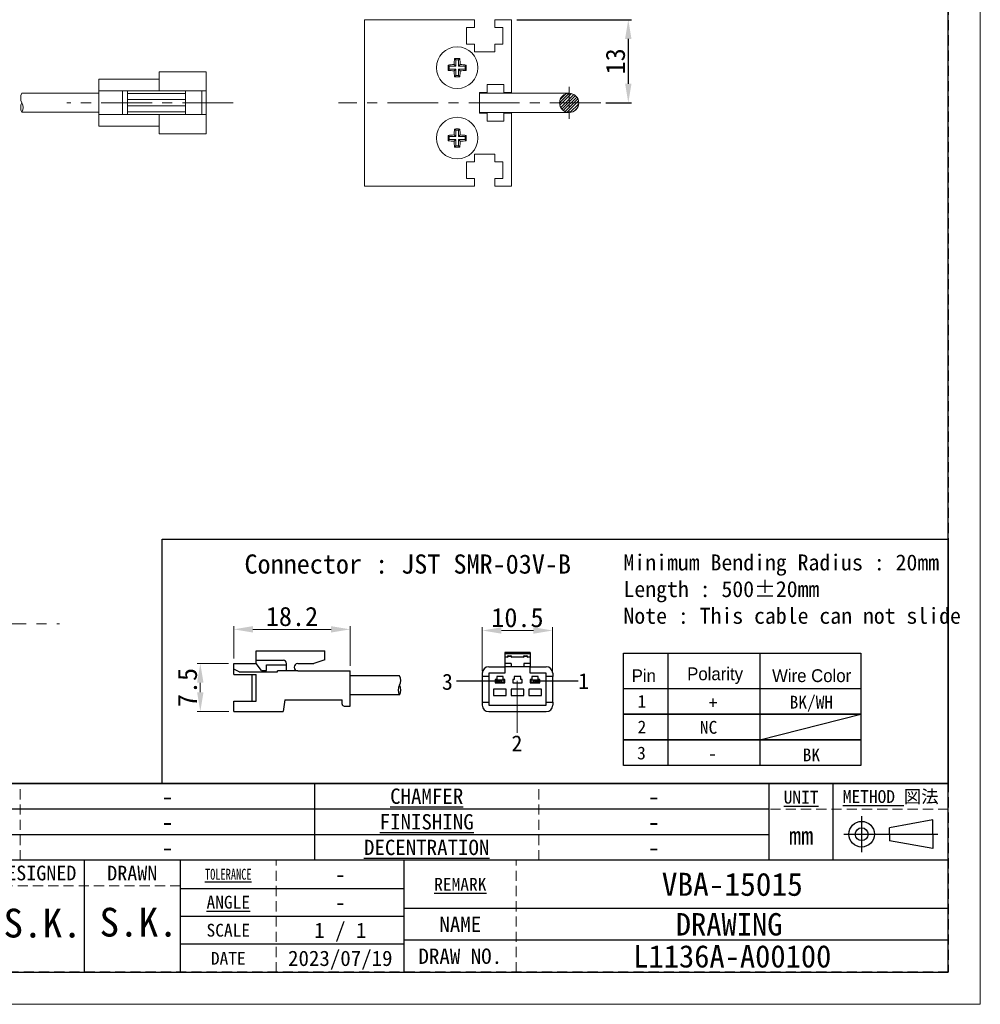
# Model space of a CAD drawing. Header units: millimetres. Extents: x -201 to 202, y 143 to 428.
# Tile 4 of 9: x 51 to 202, y 143 to 297. Entities that reach past the tile are written whole.
import ezdxf
from ezdxf.enums import TextEntityAlignment as Align

# ---------------------------------------------------------------- set-up
doc = ezdxf.new("R2010")
doc.units = ezdxf.units.MM
doc.header["$LTSCALE"] = 0.25
doc.linetypes.add('CENTER', pattern=[50.8, 31.75, -6.35, 6.35, -6.35])
doc.linetypes.add('HIDDEN', pattern=[9.525, 6.35, -3.175])
for name, color, linetype, lineweight in [('CABLE', 7, 'Continuous', 20), ('CENTER', 1, 'CENTER', 9), ('DIMENSION', 6, 'Continuous', 9), ('MXB8146', 7, 'Continuous', 20), ('SIDE PLATE', 7, 'Continuous', 20), ('TXT1', 5, 'Continuous', 15)]:
    doc.layers.add(name, color=color, linetype=linetype, lineweight=lineweight)
doc.layers.add('CABLE 3P', color=7, linetype='Continuous')
doc.layers.add('FORM', color=7, linetype='Continuous')
doc.layers.add('EMPTY LINE', color=252, linetype='Continuous', lineweight=0, plot=False)
doc.styles.add('(TNK)aSS', font='txt', dxfattribs={"width": 0.75, "oblique": 15, "height": 3.5})
doc.styles.get("Standard").update_dxf_attribs({"font": 'arial.ttf'})
doc.styles.add('takachi1', font='msgothic.ttc', dxfattribs={"height": 2.5})
doc.styles.add('VS Standard', font='msgothic.ttc', dxfattribs={"height": 3})
doc.styles.add('VS Standard(小)', font='txt', dxfattribs={"height": 2.4})
doc.dimstyles.new('TMIZO', dxfattribs={"dimscale": 0, "dimtxt": 3.5, "dimasz": 3, "dimexe": 0.5, "dimexo": 0.8, "dimgap": 0.5, "dimtad": 3, "dimtoh": 1, "dimdec": 1, "dimrnd": 0.005, "dimdsep": 46, "dimtxsty": '(TNK)aSS', "dimcen": 0, "dimclrd": 5, "dimclre": 5, "dimclrt": 5, "dimaunit": 1, "dimadec": 0, "dimazin": 2, "dimtfac": 1, "dimtdec": 1, "dimtmove": 0, "dimatfit": 3, "dimfxl": 1, "dimtzin": 0, "dimlwd": -1, "dimlwe": -1, "dimarcsym": 0})
doc.dimstyles.new('VS Standard x1', dxfattribs={"dimtxt": 3, "dimasz": 3, "dimexe": 0.5, "dimexo": 0.8, "dimgap": 0.5, "dimtad": 3, "dimrnd": 0.0001, "dimzin": 9, "dimdsep": 46, "dimtxsty": 'VS Standard', "dimcen": 0, "dimaunit": 1, "dimadec": 0, "dimazin": 2, "dimtfac": 1, "dimtmove": 0, "dimatfit": 2, "dimfxl": 1, "dimtolj": 1, "dimtzin": 0, "dimarcsym": 0})

# ---------------------------------------------------------------- blocks, each defined once
blk = doc.blocks.new('表題欄金物用_ver2.0.0')
at = {"layer": 'FORM', "color": 0}
for p, q in [((-11, 40.5), (-191, 40.5)), ((-110, 28.49), (-110, 40.5)), ((-39, 28.49), (-39, 40.49)), ((-29, 28.49), (-29, 40.49)), ((-11, 28.5), (-11, 40.5)), ((-39, 36.5), (-191, 36.5)), ((-24.54, 35.38), (-24.54, 29.78)), ((-13.42, 34.8), (-20.21, 33.59)), ((-13.42, 32.58), (-13.42, 34.8)), ((-39, 32.5), (-191, 32.5)), ((-27.34, 32.58), (-12.62, 32.58)), ((-20.21, 32.58), (-20.21, 33.59)), ((-20.21, 32.58), (-20.21, 31.57)), ((-13.42, 32.58), (-13.42, 30.35)), ((-13.42, 30.35), (-20.21, 31.57)), ((-11, 28.5), (-191, 28.5)), ((-146, 28.5), (-146, 11)), ((-131, 28.5), (-131, 11)), ((-96, 11), (-96, 28.5)), ((-11, 11), (-11, 28.5)), ((-131, 24.12), (-96, 24.12)), ((-96, 21), (-11, 21)), ((-131, 19.75), (-96, 19.75)), ((-11, 16), (-96, 16)), ((-96, 15.38), (-131, 15.38)), ((-191, 11), (-11, 11))]:
    blk.add_line(p, q, dxfattribs=at)
at = {"layer": 'FORM', "color": 0, "linetype": 'HIDDEN', "lineweight": 9}
for p, q in [((-156, 28.49), (-156, 40.49)), ((-75, 28.49), (-75, 40.49)), ((-11, 36.5), (-39, 36.5)), ((-116, 11), (-116, 28.5)), ((-78.5, 11), (-78.5, 28.5)), ((-131, 24.5), (-191, 24.5))]:
    blk.add_line(p, q, dxfattribs=at)
at = {"layer": 'FORM', "color": 0}
for radius in [2, 1]:
    blk.add_circle((-24.54, 32.58), radius, dxfattribs=at)
at = {"layer": 'FORM', "color": 0, "attachment_point": 5}
for s, insert, char_height, width, style in [('{\\LCHAMFER}   ', (-92.5, 38.5), 2.4, 35, 'VS Standard(小)'), ('{\\LUNIT}', (-34, 38.35), 2, 20, 'VS Standard'), ('{\\LMETHOD} 図法', (-20, 38.35), 2, 20, 'VS Standard'), ('{\\LFINISHING}', (-92.5, 34.5), 2.4, 35, 'VS Standard(小)'), ('mm', (-34, 32.35), 2.8, 20, 'VS Standard'), ('{\\LDECENTRATION} ', (-92.5, 30.5), 2.4, 35, 'VS Standard(小)'), ('{\\fＭＳ ゴシック|b0|i0|c128|p49;DESIGNED}', (-153.5, 26.5), 2.3, 15, 'VS Standard'), ('{\\fＭＳ ゴシック|b0|i0|c128|p49;DRAWN}', (-138.5, 26.5), 2.3, 15, 'VS Standard'), ('{\\W0.7;\\LTOLERANCE\\l }', (-123.5, 26.31), 1.7, 20, 'VS Standard(小)'), ('{\\LANGLE}', (-123.5, 21.94), 2, 14.9784, 'VS Standard(小)'), ('SCALE', (-123.5, 17.56), 2, 15, 'VS Standard(小)'), ('{\\fＭＳ ゴシック|b0|i0|c128|p49;NAME}', (-87.25, 18.5), 2.4, 15, 'VS Standard(小)'), ('{\\fＭＳ ゴシック|b0|i0|c128|p49;DRAW NO.}', (-87.25, 13.5), 2.4, 15, 'VS Standard(小)'), ('{\\fＭＳ ゴシック|b0|i0|c128|p49;DATE}', (-123.5, 13.19), 2, 15, 'VS Standard(小)')]:
    blk.add_mtext(s, dxfattribs=dict(at, insert=insert, char_height=char_height, width=width, style=style))
at = {"layer": 'FORM', "color": 0, "insert": (-87.25, 24.75), "char_height": 2, "width": 16, "attachment_point": 5, "line_spacing_factor": 0.8, "style": 'VS Standard'}
blk.add_mtext('\\pxsm0.9;{\\LREMARK}   ', dxfattribs=at)
at = {"layer": 'FORM', "color": 0}
for tag, height, style, p in [('材料', 2.8, 'VS Standard', (-133, 38.5)), ('一般面取', 2.8, 'VS Standard', (-57, 38.5)), ('処理', 2.8, 'VS Standard', (-133, 34.5)), ('仕上', 2.8, 'VS Standard', (-57, 34.5)), ('処理接点', 2.8, 'VS Standard', (-133, 30.5)), ('偏芯', 2.8, 'VS Standard', (-57, 30.5)), ('一般公差', 2.4, 'VS Standard(小)', (-106, 26.31)), ('適用（機種名）', 3.6, 'VS Standard', (-44.75, 24.75)), ('角度', 2.4, 'VS Standard(小)', (-106, 21.94)), ('NAME', 3.5, 'VS Standard', (-44.75, 18.5)), ('SCALE', 2.4, 'VS Standard(小)', (-106, 17.56)), ('DATE', 2.4, 'VS Standard(小)', (-106, 13.19)), ('DRAW_NO.', 3.5, 'VS Standard', (-44.75, 13.5))]:
    blk.add_attdef(tag, text='', height=height, dxfattribs=dict(at, style=style)).set_placement(p, align=Align.MIDDLE_CENTER)
at = {"layer": 'FORM', "color": 0, "style": 'VS Standard'}
for tag, p in [('APPROVED', (-182.5, 15.06)), ('CHECKED', (-167.5, 15.18)), ('DESIGNED', (-152.5, 15.09)), ('DRAWN', (-137.5, 15.23))]:
    blk.add_attdef(tag, text='', height=4.5, dxfattribs=at).set_placement(p, align=Align.BOTTOM_CENTER)
blk = doc.blocks.new('*D84')
at = {"layer": 'Defpoints', "color": 0}
for p in [(134.68, 201.16), (123.68, 193.99), (134.68, 193.99)]:
    blk.add_point(p, dxfattribs=at)
at = {"layer": 'DIMENSION', "color": 0}
for p, q in [((123.68, 194.79), (123.68, 201.66)), ((134.68, 194.79), (134.68, 201.66)), ((126.68, 201.16), (131.68, 201.16))]:
    blk.add_line(p, q, dxfattribs=at)
for points in [[(126.68, 201.66), (126.68, 200.66), (123.68, 201.16)], [(131.68, 200.66), (131.68, 201.66), (134.68, 201.16)]]:
    blk.add_solid(points, dxfattribs=at)
at = {"layer": 'DIMENSION', "color": 0, "insert": (129.18, 203.16), "char_height": 3, "attachment_point": 5, "style": 'VS Standard'}
blk.add_mtext('10.5', dxfattribs=at)
blk = doc.blocks.new('*D85')
at = {"layer": 'Defpoints', "color": 0}
for p in [(84.85, 196), (79.63, 188.51), (84.87, 188.51)]:
    blk.add_point(p, dxfattribs=at)
at = {"layer": 'DIMENSION', "color": 0}
for p, q in [((84.05, 196), (79.13, 196)), ((79.63, 193), (79.63, 191.51)), ((84.07, 188.51), (79.13, 188.51))]:
    blk.add_line(p, q, dxfattribs=at)
for points in [[(80.13, 193), (79.13, 193), (79.63, 196)], [(79.13, 191.51), (80.13, 191.51), (79.63, 188.51)]]:
    blk.add_solid(points, dxfattribs=at)
at = {"layer": 'DIMENSION', "color": 0, "insert": (77.63, 192.25), "char_height": 3, "attachment_point": 5, "rotation": 90, "style": 'VS Standard'}
blk.add_mtext('7.5', dxfattribs=at)
blk = doc.blocks.new('*D86')
at = {"layer": 'Defpoints', "color": 0}
for p in [(103.06, 201.34), (84.85, 195.98), (103.06, 194.86)]:
    blk.add_point(p, dxfattribs=at)
at = {"layer": 'DIMENSION', "color": 0}
for p, q in [((84.85, 196.78), (84.85, 201.84)), ((103.06, 195.66), (103.06, 201.84)), ((87.85, 201.34), (100.06, 201.34))]:
    blk.add_line(p, q, dxfattribs=at)
for points in [[(87.85, 201.84), (87.85, 200.84), (84.85, 201.34)], [(100.06, 200.84), (100.06, 201.84), (103.06, 201.34)]]:
    blk.add_solid(points, dxfattribs=at)
at = {"layer": 'DIMENSION', "color": 0, "insert": (93.95, 203.34), "char_height": 3, "attachment_point": 5, "style": 'VS Standard'}
blk.add_mtext('18.2', dxfattribs=at)
blk = doc.blocks.new('*D128')
at = {"layer": 'Defpoints', "color": 0}
for p in [(128.26, 296.6), (142.2, 283.6), (146.5, 283.6)]:
    blk.add_point(p, dxfattribs=at)
at = {"layer": 'DIMENSION', "color": 0, "lineweight": -2}
for p, q in [((129.06, 296.6), (147, 296.6)), ((146.5, 293.6), (146.5, 286.6)), ((143, 283.6), (147, 283.6))]:
    blk.add_line(p, q, dxfattribs=at)
at = {"layer": 'DIMENSION', "color": 0}
for points in [[(147, 293.6), (146, 293.6), (146.5, 296.6)], [(146, 286.6), (147, 286.6), (146.5, 283.6)]]:
    blk.add_solid(points, dxfattribs=at)
at = {"layer": 'DIMENSION', "color": 0, "insert": (144.5, 290.1), "char_height": 3, "attachment_point": 5, "rotation": 90, "style": 'VS Standard'}
blk.add_mtext('\\A1;13', dxfattribs=at)

msp = doc.modelspace()

# ---------------------------------------------------------------- hatches: boundary and pattern name
at = {"layer": 'CABLE'}
h = msp.add_hatch(dxfattribs=at)
h.set_pattern_fill('ANSI31', color=256, scale=0.1, style=0)
h.set_pattern_definition([(45, (-784.1367, 119.86242), (-0.2245064, 0.2245064), [])])
h.paths.add_polyline_path([(138.762, 283.604, 1), (135.762, 283.604, 1)])

# ---------------------------------------------------------------- linework, layer by layer
for p, q in [((73.179, 288.467), (80.549, 288.467)), ((73.179, 285.473), (73.179, 288.467)), ((80.549, 278.794), (80.549, 288.467)), ((63.782, 279.945), (63.782, 287.315)), ((63.782, 287.315), (73.179, 287.315)), ((51.761, 285.104), (63.782, 285.104)), ((63.782, 285.473), (80.549, 285.473)), ((67.446, 281.788), (67.446, 285.473)), ((68.266, 281.788), (68.266, 285.473)), ((68.266, 285.046), (77.303, 285.046)), ((77.303, 281.788), (77.303, 285.473)), ((79.873, 281.788), (79.873, 285.473)), ((137.262, 285.104), (123.262, 285.104)), ((123.262, 285.104), (123.262, 282.104)), ((68.266, 284.126), (77.303, 284.126)), ((68.266, 283.134), (77.303, 283.134)), ((51.761, 282.156), (63.782, 282.156)), ((63.782, 281.788), (80.549, 281.788)), ((68.266, 282.215), (77.303, 282.215)), ((73.179, 278.794), (73.179, 281.788)), ((123.262, 282.104), (137.262, 282.104)), ((63.782, 279.945), (73.179, 279.945)), ((73.179, 278.794), (80.549, 278.794))]:
    msp.add_line(p, q, dxfattribs=at)
msp.add_circle((137.262, 283.604), 1.5, dxfattribs=at)
for centre, start, end in [((53.027, 284.367), 149.79641, 210.20359), ((53.027, 282.893), 149.79641, 210.20359), ((50.495, 282.893), 329.79641, 30.20359)]:
    msp.add_arc(centre, 1.465, start, end, dxfattribs=at)
at = {"layer": 'CABLE 3P'}
for p, q in [((88.374, 197.979), (99.074, 197.979)), ((88.374, 195.979), (88.374, 197.979)), ((88.374, 197.979), (99.074, 197.979)), ((88.374, 195.979), (88.374, 197.979)), ((99.074, 196.583), (99.074, 197.979)), ((131.184, 197.738), (127.184, 197.738)), ((127.184, 197.738), (127.184, 197.509)), ((131.184, 197.509), (127.184, 197.509)), ((127.184, 197.509), (127.184, 196.988)), ((127.684, 196.988), (127.184, 196.988)), ((127.184, 196.988), (127.184, 195.988)), ((127.584, 196.988), (127.584, 196.997)), ((127.784, 197.188), (127.684, 197.088)), ((127.684, 197.088), (127.684, 196.988)), ((128.184, 197.088), (127.684, 197.088)), ((127.784, 197.197), (127.784, 197.188)), ((127.784, 197.197), (128.084, 197.197)), ((127.784, 197.188), (128.084, 197.188)), ((128.084, 197.197), (128.084, 197.188)), ((128.084, 197.188), (128.184, 197.088)), ((128.184, 197.088), (128.184, 196.988)), ((130.184, 196.988), (128.184, 196.988)), ((128.284, 196.997), (128.284, 196.988)), ((130.084, 196.988), (130.084, 196.997)), ((130.284, 197.188), (130.184, 197.088)), ((130.184, 197.088), (130.184, 196.988)), ((130.684, 197.088), (130.184, 197.088)), ((130.284, 197.197), (130.284, 197.188)), ((130.284, 197.197), (130.584, 197.197)), ((130.284, 197.188), (130.584, 197.188)), ((130.584, 197.197), (130.584, 197.188)), ((130.584, 197.188), (130.684, 197.088)), ((130.684, 197.088), (130.684, 196.988)), ((131.184, 196.988), (130.684, 196.988)), ((130.784, 196.997), (130.784, 196.988)), ((131.184, 197.738), (131.184, 197.509)), ((131.184, 197.509), (131.184, 196.988)), ((131.184, 196.988), (131.184, 195.988)), ((84.851, 194.292), (84.851, 195.979)), ((84.851, 195.979), (88.374, 195.979)), ((84.851, 194.292), (84.851, 195.979)), ((84.851, 195.979), (88.374, 195.979)), ((88.374, 196.508), (92.607, 196.508)), ((88.374, 196.508), (92.607, 196.508)), ((89.208, 194.926), (88.374, 195.979)), ((89.208, 194.926), (88.374, 195.979)), ((89.972, 194.926), (89.972, 195.798)), ((89.972, 195.798), (93.097, 195.798)), ((89.972, 194.926), (89.972, 195.798)), ((89.972, 195.798), (93.097, 195.798)), ((93.097, 194.851), (93.097, 196.005)), ((93.097, 194.851), (93.097, 196.005)), ((94.848, 195.979), (97.346, 195.979)), ((94.848, 195.979), (97.346, 195.979)), ((99.074, 196.583), (97.346, 195.979)), ((99.074, 196.583), (97.346, 195.979)), ((124.684, 195.488), (127.184, 195.488)), ((128.184, 195.988), (127.184, 195.988)), ((127.184, 195.988), (127.184, 195.488)), ((127.184, 195.488), (127.184, 194.488)), ((128.184, 195.488), (127.184, 195.488)), ((128.184, 195.988), (128.184, 195.488)), ((130.184, 195.488), (128.184, 195.488)), ((131.184, 195.988), (130.184, 195.988)), ((130.184, 195.988), (130.184, 195.488)), ((131.184, 195.488), (130.184, 195.488)), ((131.184, 195.988), (131.184, 195.488)), ((131.184, 194.488), (131.184, 195.488)), ((131.184, 195.488), (133.684, 195.488)), ((85.69, 194.701), (84.851, 195.093)), ((85.69, 194.701), (84.851, 195.093)), ((84.851, 194.292), (88.374, 194.292)), ((84.851, 194.292), (88.374, 194.292)), ((85.69, 194.701), (91.711, 194.701)), ((85.69, 194.701), (91.711, 194.701)), ((87.722, 190.1), (87.722, 194.292)), ((87.722, 190.1), (87.722, 194.292)), ((88.374, 190.1), (88.374, 194.292)), ((88.374, 190.1), (88.374, 194.292)), ((89.208, 194.926), (89.972, 194.926)), ((89.208, 194.926), (89.972, 194.926)), ((94.848, 194.851), (91.711, 194.851)), ((91.711, 194.701), (91.711, 194.851)), ((94.848, 194.851), (91.711, 194.851)), ((91.711, 194.701), (91.711, 194.851)), ((94.848, 194.851), (103.051, 194.851)), ((94.848, 194.851), (103.051, 194.851)), ((103.051, 189.351), (103.051, 194.851)), ((103.051, 189.351), (103.051, 194.851)), ((110.765, 194.101), (103.051, 194.101)), ((123.684, 194.488), (123.684, 193.988)), ((124.684, 193.988), (123.684, 193.988)), ((123.684, 193.988), (123.684, 189.988)), ((124.684, 194.488), (124.684, 193.988)), ((127.184, 194.488), (124.684, 194.488)), ((124.684, 193.988), (124.684, 189.988)), ((126.934, 193.988), (125.934, 193.988)), ((125.934, 193.988), (125.934, 193.488)), ((126.934, 193.488), (126.934, 193.988)), ((128.684, 193.988), (128.684, 193.488)), ((129.684, 193.988), (128.684, 193.988)), ((129.684, 193.488), (129.684, 193.988)), ((133.684, 194.488), (131.184, 194.488)), ((132.434, 193.988), (131.434, 193.988)), ((131.434, 193.988), (131.434, 193.488)), ((132.434, 193.488), (132.434, 193.988)), ((133.684, 193.988), (133.684, 194.488)), ((134.684, 193.988), (133.684, 193.988)), ((133.684, 189.988), (133.684, 193.988)), ((134.684, 194.488), (134.684, 193.988)), ((134.684, 189.988), (134.684, 193.988)), ((126.314, 193.238), (119.676, 193.238)), ((125.934, 193.488), (125.684, 193.488)), ((125.684, 193.488), (125.684, 192.988)), ((125.684, 192.988), (127.184, 192.988)), ((125.809, 193.038), (125.809, 193.438)), ((125.809, 193.438), (126.284, 193.438)), ((126.284, 193.038), (125.809, 193.038)), ((126.284, 193.438), (126.184, 193.338)), ((126.384, 193.338), (126.184, 193.338)), ((126.184, 193.138), (126.184, 193.338)), ((126.184, 193.138), (126.384, 193.138)), ((126.184, 193.138), (126.284, 193.038)), ((126.284, 193.438), (126.434, 193.438)), ((126.434, 193.038), (126.284, 193.038)), ((126.434, 193.414), (126.384, 193.338)), ((126.384, 193.338), (126.384, 193.138)), ((126.384, 193.138), (126.434, 193.062)), ((126.434, 193.438), (126.434, 193.414)), ((126.434, 193.438), (126.584, 193.438)), ((126.484, 193.338), (126.434, 193.414)), ((126.434, 193.062), (126.484, 193.138)), ((126.434, 193.062), (126.434, 193.038)), ((126.584, 193.038), (126.434, 193.038)), ((126.484, 193.138), (126.484, 193.338)), ((126.684, 193.338), (126.484, 193.338)), ((126.484, 193.138), (126.684, 193.138)), ((126.684, 193.338), (126.584, 193.438)), ((126.584, 193.438), (127.059, 193.438)), ((126.584, 193.038), (126.684, 193.138)), ((127.059, 193.038), (126.584, 193.038)), ((126.684, 193.338), (126.684, 193.138)), ((127.184, 193.488), (126.934, 193.488)), ((127.059, 193.438), (127.059, 193.038)), ((127.184, 192.988), (127.184, 193.488)), ((128.434, 193.488), (128.434, 192.988)), ((128.684, 193.488), (128.434, 193.488)), ((128.434, 192.988), (129.934, 192.988)), ((129.934, 193.488), (129.684, 193.488)), ((129.934, 192.988), (129.934, 193.488)), ((131.434, 193.488), (131.184, 193.488)), ((131.184, 193.488), (131.184, 192.988)), ((131.184, 192.988), (132.684, 192.988)), ((131.309, 193.038), (131.309, 193.438)), ((131.309, 193.438), (131.784, 193.438)), ((131.784, 193.038), (131.309, 193.038)), ((131.784, 193.438), (131.684, 193.338)), ((131.884, 193.338), (131.684, 193.338)), ((131.684, 193.138), (131.684, 193.338)), ((131.684, 193.138), (131.884, 193.138)), ((131.684, 193.138), (131.784, 193.038)), ((131.784, 193.438), (131.934, 193.438)), ((131.934, 193.038), (131.784, 193.038)), ((131.934, 193.414), (131.884, 193.338)), ((131.884, 193.338), (131.884, 193.138)), ((131.884, 193.138), (131.934, 193.062)), ((131.934, 193.438), (131.934, 193.414)), ((131.934, 193.438), (132.084, 193.438)), ((131.984, 193.338), (131.934, 193.414)), ((131.934, 193.062), (131.984, 193.138)), ((131.934, 193.062), (131.934, 193.038)), ((132.084, 193.038), (131.934, 193.038)), ((131.984, 193.138), (131.984, 193.338)), ((132.184, 193.338), (131.984, 193.338)), ((131.984, 193.138), (132.184, 193.138)), ((138.688, 193.238), (132.05, 193.238)), ((132.184, 193.338), (132.084, 193.438)), ((132.084, 193.438), (132.559, 193.438)), ((132.084, 193.038), (132.184, 193.138)), ((132.559, 193.038), (132.084, 193.038)), ((132.184, 193.338), (132.184, 193.138)), ((132.684, 193.488), (132.434, 193.488)), ((132.559, 193.438), (132.559, 193.038)), ((132.684, 192.988), (132.684, 193.488)), ((110.765, 191.101), (103.051, 191.101)), ((127.434, 191.988), (125.434, 191.988)), ((125.434, 191.988), (125.434, 190.988)), ((125.434, 190.988), (127.434, 190.988)), ((127.434, 190.988), (127.434, 191.988)), ((130.184, 191.988), (128.184, 191.988)), ((128.184, 191.988), (128.184, 190.988)), ((128.184, 190.988), (130.184, 190.988)), ((130.184, 190.988), (130.184, 191.988)), ((130.934, 191.988), (130.934, 190.988)), ((132.934, 191.988), (130.934, 191.988)), ((130.934, 190.988), (132.934, 190.988)), ((132.934, 190.988), (132.934, 191.988)), ((84.851, 188.479), (84.851, 190.1)), ((84.851, 190.1), (88.374, 190.1)), ((84.851, 188.479), (84.851, 190.1)), ((84.851, 190.1), (88.374, 190.1)), ((92.851, 190.351), (92.551, 188.479)), ((92.851, 190.351), (101.796, 190.351)), ((92.851, 190.351), (101.796, 190.351)), ((101.796, 189.651), (101.796, 190.351)), ((101.796, 189.651), (101.796, 190.351)), ((102.096, 189.351), (103.051, 189.351)), ((102.096, 189.351), (103.051, 189.351)), ((123.684, 189.988), (124.684, 189.988)), ((123.684, 189.988), (123.684, 189.488)), ((124.684, 189.988), (124.684, 189.488)), ((124.684, 189.488), (133.684, 189.488)), ((133.684, 189.988), (134.684, 189.988)), ((133.684, 189.488), (133.684, 189.988)), ((134.684, 189.988), (134.684, 189.488)), ((84.851, 188.479), (92.551, 188.479)), ((84.851, 188.479), (92.551, 188.479)), ((124.684, 188.488), (133.684, 188.488))]:
    msp.add_line(p, q, dxfattribs=at)
for centre, radius, start, end in [((127.784, 196.997), 0.2, 90, 180), ((127.589, 197.093), 0.0958, 267.40257, 357.14292), ((128.084, 196.997), 0.2, 0, 90), ((128.28, 197.093), 0.0958, 182.85716, 272.59748), ((130.284, 196.997), 0.2, 90, 180), ((130.089, 197.093), 0.0958, 267.40265, 357.14284), ((130.584, 196.997), 0.2, 0, 90), ((130.78, 197.093), 0.0958, 182.85727, 272.59723), ((92.594, 196.005), 0.504, 0, 91.53523), ((92.594, 196.005), 0.504, 0, 91.53523), ((94.848, 195.415), 0.564, 90, 270), ((94.848, 195.415), 0.564, 90, 270), ((124.684, 194.488), 1, 90, 180), ((133.684, 194.488), 1, 0, 90), ((109.565, 193.351), 1.415, 327.99462, 32.00538), ((111.965, 191.851), 1.415, 147.99462, 212.00538), ((109.565, 191.851), 1.415, 327.99462, 32.00538), ((102.096, 189.651), 0.3, 180, 270), ((102.096, 189.651), 0.3, 180, 270), ((124.684, 189.488), 1, 180, 270), ((133.684, 189.488), 1, 270, 0)]:
    msp.add_arc(centre, radius, start, end, dxfattribs=at)
at = {"layer": 'CENTER', "ltscale": 0.3}
msp.add_line((137.262, 286.104), (137.262, 281.104), dxfattribs=at)
at = {"layer": 'CENTER'}
for p, q in [((84.782, 283.63), (58.782, 283.63)), ((142.204, 283.604), (101.204, 283.604)), ((44.496, 202.177), (57.618, 202.177))]:
    msp.add_line(p, q, dxfattribs=at)
at = {"layer": 'DIMENSION'}
msp.add_line((129.157, 193.271), (129.157, 185.155), dxfattribs=at)
at = {"layer": 'EMPTY LINE'}
for p, q in [((201.5, 142.75), (201.5, 427.75)), ((-201.5, 142.75), (201.5, 142.75))]:
    msp.add_line(p, q, dxfattribs=at)
at = {"layer": 'FORM'}
for p, q in [((145.744, 197.614), (182.836, 197.614)), ((145.744, 192.088), (145.744, 197.614)), ((152.681, 197.614), (152.681, 180.088)), ((167.033, 197.614), (167.033, 180.088)), ((182.836, 197.614), (182.836, 180.088)), ((167.033, 184.088), (182.836, 188.088))]:
    msp.add_line(p, q, dxfattribs=at)
at = {"layer": 'FORM', "linetype": 'HIDDEN'}
msp.add_lwpolyline([(-196.5, 422.75), (196.5, 422.75), (196.5, 147.75), (-196.5, 147.75)], close=True, dxfattribs=at)
at = {"layer": 'FORM'}
for points in [[(-196.5, 422.75), (-196.5, 147.75), (-78.5, 147.75), (-78.5, 159.75), (16.5, 159.75), (16.5, 177.25), (196.5, 177.25), (196.5, 422.75), (-196.5, 422.75)], [(73.692, 215.458), (196.5, 215.458), (196.5, 177.25), (73.692, 177.25)]]:
    msp.add_lwpolyline(points, close=True, dxfattribs=at)
for points in [[(182.836, 188.088), (145.744, 188.088), (145.744, 192.088), (182.836, 192.088)], [(182.836, 184.088), (145.744, 184.088), (145.744, 188.088), (182.836, 188.088)], [(182.836, 180.088), (145.744, 180.088), (145.744, 184.088), (182.836, 184.088)]]:
    msp.add_lwpolyline(points, dxfattribs=at)
at = {"layer": 'MXB8146'}
for p, q in [((118.53, 289.336), (118.346, 289.52)), ((119.53, 289.336), (118.53, 289.336)), ((118.53, 289.336), (118.53, 288.872)), ((119.53, 289.336), (119.279, 289.587)), ((119.53, 290.336), (119.346, 290.52)), ((119.53, 290.336), (119.53, 289.336)), ((119.994, 290.336), (119.53, 290.336)), ((119.994, 290.336), (120.178, 290.52)), ((119.994, 289.336), (119.994, 290.336)), ((119.994, 289.336), (120.245, 289.587)), ((120.994, 289.336), (119.994, 289.336)), ((120.994, 289.336), (121.178, 289.52)), ((120.994, 288.872), (120.994, 289.336)), ((118.53, 288.872), (118.346, 288.688)), ((118.53, 288.872), (119.53, 288.872)), ((119.53, 288.872), (119.279, 288.621)), ((119.53, 287.872), (119.346, 287.688)), ((119.53, 288.872), (119.53, 287.872)), ((119.53, 287.872), (119.994, 287.872)), ((119.994, 288.872), (120.245, 288.621)), ((119.994, 288.872), (120.994, 288.872)), ((119.994, 287.872), (119.994, 288.872)), ((119.994, 287.872), (120.178, 287.688)), ((120.994, 288.872), (121.178, 288.688)), ((118.53, 278.336), (118.346, 278.52)), ((119.53, 278.336), (119.279, 278.587)), ((119.53, 279.336), (119.346, 279.52)), ((119.53, 279.336), (119.53, 278.336)), ((119.994, 279.336), (119.53, 279.336)), ((119.994, 279.336), (120.178, 279.52)), ((119.994, 278.336), (119.994, 279.336)), ((119.994, 278.336), (120.245, 278.587)), ((120.994, 278.336), (121.178, 278.52)), ((118.53, 277.872), (118.346, 277.688)), ((119.53, 278.336), (118.53, 278.336)), ((118.53, 278.336), (118.53, 277.872)), ((118.53, 277.872), (119.53, 277.872)), ((119.53, 277.872), (119.279, 277.621)), ((119.53, 277.872), (119.53, 276.872)), ((120.994, 278.336), (119.994, 278.336)), ((119.994, 277.872), (120.245, 277.621)), ((119.994, 277.872), (120.994, 277.872)), ((119.994, 276.872), (119.994, 277.872)), ((120.994, 277.872), (120.994, 278.336)), ((120.994, 277.872), (121.178, 277.688)), ((119.53, 276.872), (119.346, 276.688)), ((119.53, 276.872), (119.994, 276.872)), ((119.994, 276.872), (120.178, 276.688))]:
    msp.add_line(p, q, dxfattribs=at)
for centre in [(119.762, 289.104), (119.762, 278.104)]:
    msp.add_circle(centre, 3.25, dxfattribs=at)
for centre, radius, start, end in [((132.218, 289.104), 13.879, 178.28146, 181.71854), ((119.703, 277.056), 12.538, 91.93448, 96.21227), ((131.81, 289.164), 12.538, 173.78773, 178.06552), ((119.762, 276.648), 13.879, 88.28146, 91.71854), ((107.714, 289.164), 12.538, 1.93448, 6.21227), ((119.821, 277.056), 12.538, 83.78773, 88.06552), ((107.306, 289.104), 13.879, 358.28146, 1.71854), ((119.703, 301.152), 12.538, 263.78773, 268.06552), ((131.81, 289.045), 12.538, 181.93448, 186.21227), ((107.714, 289.045), 12.538, 353.78773, 358.06552), ((119.821, 301.152), 12.538, 271.93448, 276.21227), ((119.762, 301.56), 13.879, 268.28146, 271.71854), ((132.218, 278.104), 13.879, 178.28146, 181.71854), ((119.703, 266.056), 12.538, 91.93448, 96.21227), ((131.81, 278.164), 12.538, 173.78773, 178.06552), ((119.762, 265.648), 13.879, 88.28146, 91.71854), ((107.714, 278.164), 12.538, 1.93448, 6.21227), ((119.821, 266.056), 12.538, 83.78773, 88.06552), ((107.306, 278.104), 13.879, 358.28146, 1.71854), ((119.703, 290.152), 12.538, 263.78773, 268.06552), ((131.81, 278.045), 12.538, 181.93448, 186.21227), ((107.714, 278.045), 12.538, 353.78773, 358.06552), ((119.821, 290.152), 12.538, 271.93448, 276.21227), ((119.762, 290.56), 13.879, 268.28146, 271.71854)]:
    msp.add_arc(centre, radius, start, end, dxfattribs=at)
at = {"layer": 'SIDE PLATE'}
for p, q in [((105.262, 296.604), (105.262, 270.604)), ((122.462, 296.604), (105.262, 296.604)), ((121.212, 295.404), (122.462, 295.404)), ((121.212, 292.804), (121.212, 295.404)), ((122.462, 295.404), (122.462, 296.604)), ((125.662, 296.604), (125.662, 295.404)), ((128.262, 296.604), (125.662, 296.604)), ((125.662, 295.404), (126.912, 295.404)), ((126.912, 295.404), (126.912, 292.804)), ((128.262, 285.204), (128.262, 296.604)), ((122.462, 292.804), (121.212, 292.804)), ((122.462, 291.604), (122.462, 292.804)), ((125.662, 292.804), (125.662, 291.604)), ((126.912, 292.804), (125.662, 292.804)), ((122.462, 291.604), (125.662, 291.604)), ((124.462, 286.454), (127.062, 286.454)), ((124.462, 285.204), (124.462, 286.454)), ((127.062, 286.454), (127.062, 285.204)), ((123.262, 285.204), (124.462, 285.204)), ((123.262, 282.004), (123.262, 285.204)), ((127.062, 285.204), (128.262, 285.204)), ((124.462, 282.004), (123.262, 282.004)), ((124.462, 280.754), (124.462, 282.004)), ((127.062, 282.004), (127.062, 280.754)), ((128.262, 282.004), (127.062, 282.004)), ((128.262, 270.604), (128.262, 282.004)), ((127.062, 280.754), (124.462, 280.754)), ((122.462, 275.604), (125.662, 275.604)), ((122.462, 274.404), (122.462, 275.604)), ((125.662, 275.604), (125.662, 274.404)), ((121.212, 274.404), (122.462, 274.404)), ((121.212, 271.804), (121.212, 274.404)), ((125.662, 274.404), (126.912, 274.404)), ((126.912, 274.404), (126.912, 271.804)), ((122.462, 271.804), (121.212, 271.804)), ((122.462, 270.604), (122.462, 271.804)), ((126.912, 271.804), (125.662, 271.804)), ((125.662, 271.804), (125.662, 270.604)), ((105.262, 270.604), (122.462, 270.604)), ((125.662, 270.604), (128.262, 270.604))]:
    msp.add_line(p, q, dxfattribs=at)

# ---------------------------------------------------------------- block references
at = {"layer": 'FORM'}
ref = msp.add_blockref('表題欄金物用_ver2.0.0', (207.5, 136.75), dxfattribs=at)
ref.add_attrib('材料', '-', dxfattribs={"layer": 'EMPTY LINE', "color": 0, "height": 2.8, "style": 'VS Standard'}).set_placement((74.5, 175.25), align=Align.MIDDLE_CENTER)
ref.add_attrib('処理', '-', dxfattribs={"color": 0, "height": 2.8, "style": 'VS Standard'}).set_placement((74.5, 171.25), align=Align.MIDDLE_CENTER)
ref.add_attrib('処理接点', '-', dxfattribs={"color": 0, "height": 2.8, "style": 'VS Standard'}).set_placement((74.5, 167.25), align=Align.MIDDLE_CENTER)
ref.add_attrib('一般面取', '-', dxfattribs={"color": 0, "height": 2.8, "style": 'VS Standard'}).set_placement((150.5, 175.247), align=Align.MIDDLE_CENTER)
ref.add_attrib('仕上', '-', dxfattribs={"color": 0, "height": 2.8, "style": 'VS Standard'}).set_placement((150.5, 171.247), align=Align.MIDDLE_CENTER)
ref.add_attrib('偏芯', '-', dxfattribs={"color": 0, "height": 2.8, "style": 'VS Standard'}).set_placement((150.5, 167.247), align=Align.MIDDLE_CENTER)
ref.add_attrib('一般公差', '-', dxfattribs={"color": 0, "height": 2.4, "style": 'VS Standard(小)'}).set_placement((101.5, 163.062), align=Align.MIDDLE_CENTER)
ref.add_attrib('角度', '-', dxfattribs={"color": 0, "height": 2.4, "style": 'VS Standard(小)'}).set_placement((101.5, 158.688), align=Align.MIDDLE_CENTER)
ref.add_attrib('SCALE', '1 / 1', dxfattribs={"color": 0, "height": 2.4, "style": 'VS Standard(小)'}).set_placement((101.5, 154.312), align=Align.MIDDLE_CENTER)
ref.add_attrib('DATE', '2023/07/19', dxfattribs={"color": 0, "height": 2.4, "style": 'VS Standard(小)'}).set_placement((101.5, 149.938), align=Align.MIDDLE_CENTER)
ref.add_attrib('適用（機種名）', 'VBA-15015', dxfattribs={"color": 0, "height": 3.6, "style": 'VS Standard'}).set_placement((162.75, 161.5), align=Align.MIDDLE_CENTER)
ref.add_attrib('NAME', 'DRAWING ', dxfattribs={"color": 0, "height": 3.5, "style": 'VS Standard'}).set_placement((163.443, 155.25), align=Align.MIDDLE_CENTER)
ref.add_attrib('DRAW_NO.', 'L1136A-A00100', dxfattribs={"color": 0, "height": 3.5, "style": 'VS Standard'}).set_placement((162.75, 150.25), align=Align.MIDDLE_CENTER)
ref.add_attrib('DESIGNED', 'S.K.', dxfattribs={"color": 0, "height": 4.5, "style": 'VS Standard'}).set_placement((55, 151.841), align=Align.BOTTOM_CENTER)
ref.add_attrib('DRAWN', 'S.K.', dxfattribs={"color": 0, "height": 4.5, "style": 'VS Standard'}).set_placement((70, 151.985), align=Align.BOTTOM_CENTER)

# ---------------------------------------------------------------- texts
at = {"layer": 'DIMENSION', "style": 'takachi1'}
for s, p in [('3', (117.382, 191.897)), ('1', (138.688, 192)), ('2', (128.251, 182.277))]:
    msp.add_text(s, height=2.5, dxfattribs=at).set_placement(p)
at = {"layer": 'TXT1', "style": 'takachi1'}
msp.add_text('NC', height=2, dxfattribs=at).set_placement((157.68, 185.029))
at = {"layer": 'TXT1', "attachment_point": 1, "style": 'VS Standard'}
for s, insert, char_height, width in [('Connector : JST SMR-03V-B', (86.53, 213.046), 3, 49.4293), ('Minimum Bending Radius : 20mm\\PLength : 500%%p20mm\\PNote : This cable can not slide', (145.744, 213.046), 2.5, 61.65687)]:
    msp.add_mtext(s, dxfattribs=dict(at, insert=insert, char_height=char_height, width=width))
at = {"layer": 'TXT1', "char_height": 2, "attachment_point": 5}
for s, insert, width in [('\\fMS PGothic|b0|i0|c128|p50;Pin', (148.924, 194.088), 8), ('\\fMS PGothic|b0|i0|c128|p50;Polarity', (160.066, 194.088), 28), ('\\fMS PGothic|b0|i0|c128|p50;Wire Color', (175.145, 194.088), 32), ('\\fＭＳ ゴシック|b0|i0;1', (148.627, 190.088), 8), ('\\fMS Gothic|b0|i0|c128|p49;BK/WH', (175.102, 189.72), 32), ('\\fMS Gothic|b0|i0|c128|p49;+', (159.747, 189.891), 28), ('\\fＭＳ ゴシック|b0|i0;2', (148.627, 186.088), 8), ('\\fＭＳ ゴシック|b0|i0;3\\P', (148.556, 182.003), 8), ('\\fMS Gothic|b0|i0|c128|p49;-', (159.658, 181.943), 28), ('\\fMS Gothic|b0|i0|c128|p49;BK', (175.102, 181.72), 32)]:
    msp.add_mtext(s, dxfattribs=dict(at, insert=insert, width=width))

# ---------------------------------------------------------------- dimensions: what is measured, and where the dimension line sits
at = {"layer": 'DIMENSION'}
dim = msp.add_linear_dim(base=(146.5, 283.604), p1=(128.262, 296.604), p2=(142.204, 283.604), angle=90, dimstyle='VS Standard x1', dxfattribs=at)
dim.commit()
dim.dimension.update_dxf_attribs({"geometry": '*D128', "text_midpoint": (144.499, 290.104)})
dim = msp.add_linear_dim(base=(103.055, 201.337), p1=(84.853, 195.981), p2=(103.055, 194.856), dimstyle='TMIZO', override={"dimscale": 1, "dimtoh": 0, "dimtxsty": 'VS Standard', "dimclrd": 0, "dimclre": 0, "dimclrt": 0}, dxfattribs=at)
dim.commit()
dim.dimension.update_dxf_attribs({"geometry": '*D86', "text_midpoint": (93.954, 203.337)})
dim = msp.add_linear_dim(base=(134.684, 201.162), p1=(123.678, 193.99), p2=(134.684, 193.991), text='10.5', dimstyle='TMIZO', override={"dimscale": 1, "dimtoh": 0, "dimtxsty": 'VS Standard', "dimclrd": 0, "dimclre": 0, "dimclrt": 0}, dxfattribs=at)
dim.commit()
dim.dimension.update_dxf_attribs({"geometry": '*D84', "text_midpoint": (129.181, 203.162)})
dim = msp.add_linear_dim(base=(79.629, 188.508), p1=(84.848, 196.001), p2=(84.872, 188.508), angle=90, dimstyle='TMIZO', override={"dimscale": 1, "dimtoh": 0, "dimtxsty": 'VS Standard', "dimclrd": 0, "dimclre": 0, "dimclrt": 0}, dxfattribs=at)
dim.commit()
dim.dimension.update_dxf_attribs({"geometry": '*D85', "text_midpoint": (77.629, 192.255)})

doc.saveas('drawing.dxf')
